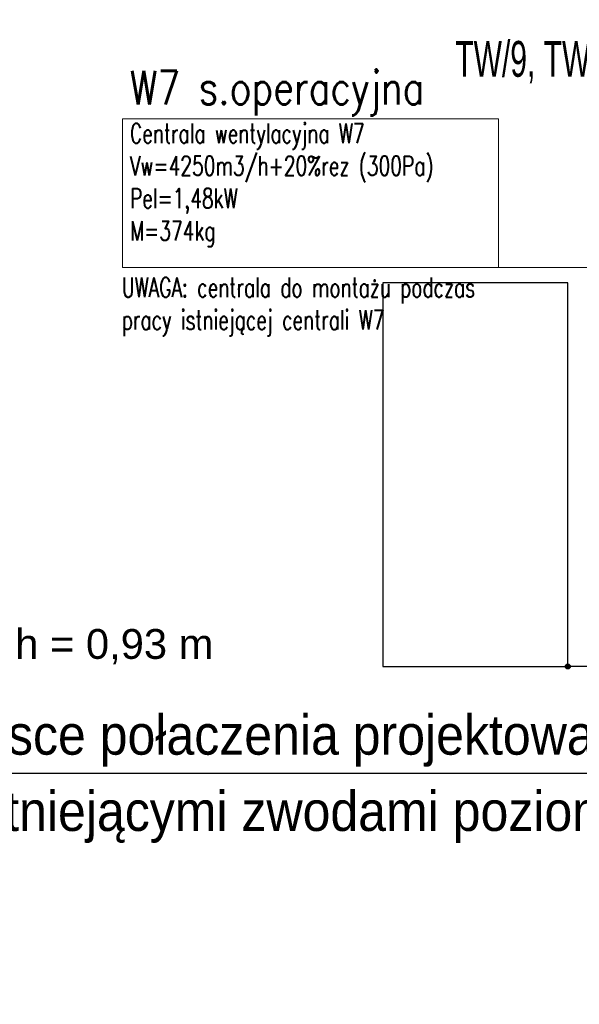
# Model space of a CAD drawing. Header units: millimetres. Extents: x -165365 to -33565, y 7406 to 103342.
# Tile 48 of 256: x -124779 to -121966, y 37477 to 42430. Entities that reach past the tile are written whole.
import ezdxf

# ---------------------------------------------------------------- set-up
doc = ezdxf.new("R2010")
doc.units = ezdxf.units.MM
doc.header["$MEASUREMENT"] = 0
doc.linetypes.add('ACAD_ISO03W100', pattern=[150, 60, -90])
doc.linetypes.add('Wipeout_Contour', pattern=[1000, 0, -1000])
for name, color, linetype in [('ELEK CIENKIE', 80, 'Continuous'), ('ELEK OPIS', 140, 'Continuous'), ('ELEKTRYKA_OPIS GNIAZD', 230, 'Continuous'), ('Linia', 252, 'Continuous'), ('Słup', 252, 'Continuous'), ('Tekst', 252, 'Continuous')]:
    doc.layers.add(name, color=color, linetype=linetype)
doc.layers.add('HVAC_WENTYLACJA_ETYKIETY', color=3, linetype='Continuous', lineweight=18)
doc.styles.add('Arial', font='arial.ttf')
doc.styles.add('OPIS1', font='ROMANS.SHX', dxfattribs={"width": 0.9})
doc.styles.add('Times new roman', font='arial.ttf')

# ---------------------------------------------------------------- blocks, each defined once
blk = doc.blocks.new('A$C67C5DD4D')
at = {"layer": 'Tekst', "insert": (30104.2, 21617.8), "char_height": 150, "attachment_point": 2, "style": 'Times new roman'}
blk.add_mtext('\\A1;{\\fArial|b0|i0|c0|p38;h = 0,93 m}', dxfattribs=at)
at = {"color": 254, "linetype": 'Wipeout_Contour', "lineweight": 0, "ltscale": 512176.532723}
blk.add_wipeout([(31453.5, 21429.5), (32383.5, 21429.5), (32383.5, 23359.5), (31453.5, 23359.5)], dxfattribs=at).dxf.layer = 'Słup'
at = {"layer": 'Linia', "linetype": 'Continuous'}
blk.add_hatch(color=256, dxfattribs=at).paths.add_polyline_path([(32396, 21429.5), (32395.1, 21434.3), (32392.4, 21438.3), (32388.3, 21441.1), (32383.5, 21442), (32378.7, 21441.1), (32374.7, 21438.3), (32372, 21434.3), (32371, 21429.5), (32372, 21424.7), (32374.7, 21420.7), (32378.7, 21418), (32383.5, 21417), (32388.3, 21418), (32392.4, 21420.7), (32395.1, 21424.7)])
at = {"layer": 'Linia'}
blk.add_line((32560.3, 21429.5), (32396, 21429.5), dxfattribs=at)
blk.add_circle((32383.5, 21429.5), 12.5, dxfattribs=at)
at = {"layer": 'Słup'}
for p, q in [((32383.5, 23359.5), (31453.5, 23359.5)), ((31453.5, 23359.5), (31453.5, 21429.5)), ((32383.5, 21429.5), (32383.5, 23359.5)), ((31453.5, 21429.5), (32383.5, 21429.5))]:
    blk.add_line(p, q, dxfattribs=at)

msp = doc.modelspace()

# ---------------------------------------------------------------- block references
msp.add_blockref('A$C67C5DD4D', (-154407.14734, 17746.99902))

# ---------------------------------------------------------------- next in the draw order: linework, layer by layer
at = {"layer": 'ELEK CIENKIE', "color": 232, "linetype": 'ACAD_ISO03W100', "ltscale": 3}
msp.add_circle((-126312.31976, 39885.75), 7540, dxfattribs=at)
at = {"layer": 'ELEK OPIS'}
msp.add_line((-121350.35772, 38637.99037), (-125295.22533, 38637.99037), dxfattribs=at)
at = {"layer": 'HVAC_WENTYLACJA_ETYKIETY'}
msp.add_lwpolyline([(-124262.02146, 41930.48623), (-122371.0139, 41930.48623), (-122371.0139, 41183.56505), (-124262.02146, 41183.56505)], close=True, dxfattribs=at)
msp.add_lwpolyline([(-121287.58302, 41183.56505), (-122371.42855, 41183.56505)], dxfattribs=at)

# ---------------------------------------------------------------- next in the draw order: texts
at = {"layer": 'ELEK OPIS', "style": 'Arial', "width": 0.9}
for s, p in [('Miejsce połaczenia projektowanych ', (-125298.51254, 38732.79213)), (' z istniejącymi zwodami poziomymi', (-125298.51254, 38349.20742))]:
    msp.add_text(s, height=200, dxfattribs=at).set_placement(p)
at = {"layer": 'ELEKTRYKA_OPIS GNIAZD', "style": 'Arial', "width": 0.6}
msp.add_text('TW/9, TW/10, TW/11', height=180, dxfattribs=at).set_placement((-122588.84739, 42142.92592))
at = {"layer": 'HVAC_WENTYLACJA_ETYKIETY', "insert": (-124224.04736, 42172.08234), "char_height": 168, "width": 2365.2602815, "attachment_point": 1, "style": 'OPIS1'}
msp.add_mtext('\\C6;\\W0.8;W7 s.operacyjna', dxfattribs=at)
at = {"layer": 'HVAC_WENTYLACJA_ETYKIETY', "char_height": 98, "width": 2365.2602815, "attachment_point": 1}
for s, insert in [('\\Fromans|c238;\\W0.7;Centrala wentylacyjna W7\\PVw=4250m3/h+20%rez (300Pa)\\PPel=1,48kW\\PM=374kg', (-124224.04736, 41907.38706)), ('\\Fromans|c238;\\W0.7;UWAGA: centrala do montażu podczas \\Ppracy istniejącej centrali W7', (-124265.58775, 41132.32623))]:
    msp.add_mtext(s, dxfattribs=dict(at, insert=insert))

doc.saveas('drawing.dxf')
